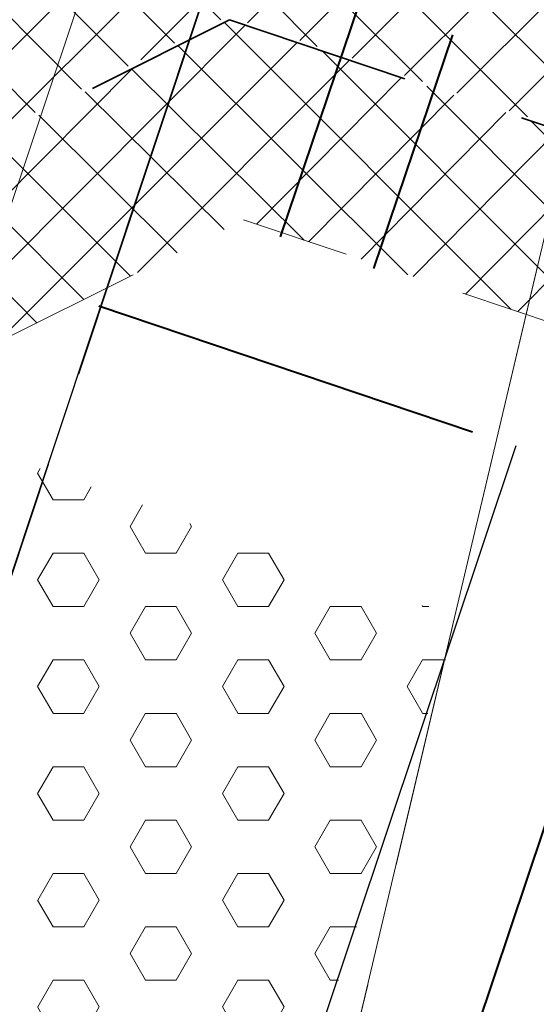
# Model space of a CAD drawing. Header units: metres. Extents: x 6599594 to 6600699, y 5687867 to 5691114.
# Tile 207 of 256: x 6599968.78 to 6599970.87, y 5688897.95 to 5688901.94. Entities that reach past the tile are written whole.
import ezdxf

# ---------------------------------------------------------------- set-up
doc = ezdxf.new("R2010")
doc.units = ezdxf.units.M
doc.header["$MEASUREMENT"] = 0
for name, pattern in [('1', [0]), ('3_EGBZ', [1.5, 1, -0.5]), ('BTO', [0]), ('BUG', [1.5, 1, -0.5]), ('GUK', [2, 1.5, -0.5]), ('GUZ', [1, 0.5, -0.5]), ('L_0_04', [1.5, 1, -0.5])]:
    doc.linetypes.add(name, pattern=pattern)
for name, color, linetype, lineweight in [('_dren', 30, '3_EGBZ', 40), ('_kolor chodnik', 50, '1', 5), ('_kolor jezdnia', 4, '1', 0), ('_kolor pobocze', 211, '1', 5), ('_kolor umocn', 7, '1', 5), ('_kolor zjazdy kostka', 7, '1', 5), ('_kolor zjazdy tłuczeń', 30, '1', 5), ('_kolor ścieżka @ 1', 10, '1', 0), ('_krawedz jezdni i pobocza', 7, 'BUG', 15), ('_obrzeze', 10, 'BUG', 35), ('_podział mój', 201, 'BTO', 40), ('_przepusty', 172, '3_EGBZ', 40), ('_row', 150, 'CONTINUOUS', 30), ('Dzialki', 130, '1', 30), ('Kontury', 252, 'GUK', 9), ('OT_Komunikacja', 7, 'CONTINUOUS', 0), ('OT_ZagospodarowanieTerenu', 7, 'CONTINUOUS', 0), ('Uzytki', 252, 'GUZ', 9)]:
    doc.layers.add(name, color=color, linetype=linetype, lineweight=lineweight)
pattern_1 = [(45, (0, 0), (-0.1414213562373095, 0.1414213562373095), []), (135, (0, 0), (-0.1414213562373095, -0.1414213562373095), [])]

# ---------------------------------------------------------------- blocks, each defined once
blk = doc.blocks.new('hhh')
at = {"layer": '_podział mój'}
blk.add_line((6600030.348422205, 5689076.243038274), (6599864.227411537, 5688579.984196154), dxfattribs=at)

msp = doc.modelspace()

# ---------------------------------------------------------------- hatches: boundary and pattern name
at = {"layer": '_kolor chodnik'}
h = msp.add_hatch(dxfattribs=at)
h.set_pattern_fill('ANSI37', color=256, scale=1.6)
h.set_pattern_definition(pattern_1)
h.paths.add_polyline_path([(6599849.938171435, 5688542.085872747), (6599852.232147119, 5688548.938742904), (6599853.573135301, 5688548.489851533), (6599853.827082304, 5688549.248475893), (6599851.793849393, 5688549.929093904), (6599849.895278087, 5688548.982823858), (6599847.823506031, 5688542.793750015)])
edge = h.paths.add_edge_path()
edge.add_line((6600018.106075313, 5689087.454911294), (6600022.42781917, 5689091.229234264))
edge.add_line((6600022.42781917, 5689091.229234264), (6600020.233254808, 5689093.742094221))
edge.add_line((6600020.233254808, 5689093.742094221), (6600017.159471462, 5689091.057656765))
edge.add_arc((6600023.275194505, 5689085.385140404), 8.34143334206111, 137.1531558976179, 148.8016577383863)
edge.add_line((6600016.140105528, 5689089.706021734), (6600018.106075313, 5689087.454911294))
h.paths.add_polyline_path([(6600038.501784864, 5689187.59229436), (6600037.906968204, 5689187.700586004), (6600037.638296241, 5689186.224843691), (6600038.240083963, 5689186.115282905)])
h.paths.add_polyline_path([(6600069.098302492, 5689360.276020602), (6600068.321239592, 5689360.413462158), (6600068.064048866, 5689358.936495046), (6600068.836639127, 5689358.799546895)])
h.paths.add_polyline_path([(6600082.393785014, 5689362.950258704), (6600082.941124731, 5689366.103121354), (6600081.481377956, 5689366.361351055), (6600080.923159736, 5689363.210828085)])
h.paths.add_polyline_path([(6600074.022236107, 5689388.065861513), (6600072.983907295, 5689388.249860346), (6600072.723374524, 5689386.772538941), (6600073.760538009, 5689386.588865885)])
h.paths.add_polyline_path([(6600105.602402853, 5689486.45426531), (6600106.738797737, 5689489.760539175), (6600105.28818975, 5689490.281952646), (6600104.132785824, 5689486.965912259)])
h.paths.add_polyline_path([(6600132.519778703, 5689678.737346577), (6600131.636986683, 5689678.922259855), (6600131.330470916, 5689677.453953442), (6600132.212256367, 5689677.269208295)])
h.paths.add_polyline_path([(6600156.649397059, 5689798.7449027), (6600156.48800471, 5689797.95886096), (6600157.450195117, 5689797.757316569), (6600157.615023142, 5689798.542205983)])
h.paths.add_polyline_path([(6600189.055358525, 5689948.643107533), (6600187.902868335, 5689948.884512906), (6600187.600024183, 5689947.417400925), (6600188.748131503, 5689947.176379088)])
edge = h.paths.add_edge_path()
edge.add_line((6600204.459383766, 5690032.969035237), (6600204.153258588, 5690031.227801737))
edge.add_arc((6600202.328347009, 5690027.299936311), 4.331100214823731, 41.853001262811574, 65.08011546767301, ccw=False)
edge.add_arc((6600032.903931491, 5690051.979071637), 174.020003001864, 352.8070218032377, 353.495463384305)
edge.add_arc((6600202.372679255, 5690027.343587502), 5.999999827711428, 55.12102442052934, 69.64815978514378)
edge = h.paths.add_edge_path()
edge.add_line((6600205.046027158, 5690040.265402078), (6600204.972740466, 5690038.483452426))
edge.add_arc((6600203.986269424, 5690044.401803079), 5.999999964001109, 279.4630688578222, 294.9140560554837)
edge.add_line((6600206.513819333, 5690038.960158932), (6600206.607027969, 5690041.030672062))
edge.add_arc((6600203.986269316, 5690044.401803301), 4.270000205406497, 284.3702444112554, 307.86193139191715, ccw=False)
edge = h.paths.add_edge_path()
edge.add_arc((6600203.547470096, 5690044.558759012), 6.446878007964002, 324.43500910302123, 356.20133685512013, ccw=False)
edge.add_arc((6600203.986269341, 5690044.401803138), 6.000000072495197, 323.2169970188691, 357.4193489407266)
h.paths.add_polyline_path([(6600208.910055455, 5690121.713696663), (6600208.146285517, 5690121.748120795), (6600207.125602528, 5690121.794124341), (6600209.971605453, 5690121.665851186)])
edge = h.paths.add_edge_path()
edge.add_line((6600238.769818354, 5690481.648294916), (6600240.338176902, 5690490.87374652))
edge.add_line((6600240.338176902, 5690490.87374652), (6600241.251295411, 5690510.829461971))
edge.add_line((6600241.251295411, 5690510.829461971), (6600239.524022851, 5690510.928942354))
edge.add_line((6600239.524022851, 5690510.928942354), (6600238.633343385, 5690491.167757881))
edge.add_line((6600238.633343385, 5690491.167757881), (6600234.579716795, 5690467.661262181))
edge.add_line((6600234.579716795, 5690467.661262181), (6600234.449796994, 5690464.966873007))
edge.add_arc((6600242.443669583, 5690464.607462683), 8.001948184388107, 177.4256737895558, 268.2543056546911)
edge.add_line((6600242.199903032, 5690456.609228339), (6600242.216657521, 5690457.359274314))
edge.add_line((6600242.216657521, 5690457.359274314), (6600242.305257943, 5690458.836738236))
edge.add_arc((6600242.444504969, 5690464.607952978), 5.772894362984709, 177.0298084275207, 268.6178439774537, ccw=False)
edge.add_line((6600236.679365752, 5690464.907083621), (6600236.951876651, 5690470.95443634))
edge.add_line((6600236.951876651, 5690470.95443634), (6600238.15078669, 5690478.210832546))
edge.add_line((6600238.15078669, 5690478.210832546), (6600238.769818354, 5690481.648294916))
h.paths.add_polyline_path([(6600238.769818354, 5690481.648294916), (6600238.15078669, 5690478.210832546), (6600239.670056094, 5690477.930590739), (6600240.266710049, 5690481.376366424)])
edge = h.paths.add_edge_path()
edge.add_line((6600223.366500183, 5690460.339976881), (6600223.278629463, 5690457.997544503))
edge.add_arc((6600220.967166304, 5690465.656339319), 7.999999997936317, 286.7940807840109, 300.2738222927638)
edge.add_line((6600225.000231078, 5690458.747331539), (6600225.240084, 5690461.623695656))
edge.add_arc((6600221.105749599, 5690465.648640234), 5.76999998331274, 293.06724424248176, 315.7681070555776, ccw=False)
edge = h.paths.add_edge_path()
edge.add_arc((6600220.025145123, 5690444.676291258), 5.770000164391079, 37.996647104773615, 59.94382588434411, ccw=False)
edge.add_line((6600224.572175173, 5690448.22839199), (6600224.817793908, 5690451.081798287))
edge.add_arc((6600220.025145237, 5690444.676291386), 7.999999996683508, 53.19588653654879, 68.15166733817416)
edge.add_line((6600223.00235276, 5690452.101669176), (6600222.91504296, 5690449.670427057))
edge = h.paths.add_edge_path()
edge.add_arc((6600221.105749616, 5690465.648640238), 7.999999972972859, 328.0222308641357, 357.0132597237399)
edge.add_line((6600229.094882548, 5690465.23180147), (6600229.218816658, 5690467.593604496))
edge.add_line((6600229.218816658, 5690467.593604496), (6600228.218919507, 5690467.645774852))
edge.add_line((6600228.218919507, 5690467.645774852), (6600227.891778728, 5690461.411918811))
h.paths.add_polyline_path([(6600200.980142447, 5690012.236744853), (6600202.317278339, 5690011.956662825), (6600202.522293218, 5690012.935421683), (6600201.182321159, 5690013.216097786)])
h.paths.add_polyline_path([(6600196.457878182, 5689983.98337835), (6600195.202332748, 5689984.246370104), (6600194.899091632, 5689982.777335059), (6600196.150355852, 5689982.515240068)])
edge = h.paths.add_edge_path()
edge.add_line((6600112.305909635, 5689517.991018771), (6600112.691041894, 5689519.807934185))
edge.add_line((6600112.691041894, 5689519.807934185), (6600113.245521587, 5689522.423769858))
edge.add_line((6600113.245521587, 5689522.423769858), (6600111.553124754, 5689522.782507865))
edge.add_line((6600111.553124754, 5689522.782507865), (6600107.405864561, 5689503.21722655))
edge.add_line((6600107.405864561, 5689503.21722655), (6600099.494506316, 5689480.361667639))
edge.add_line((6600099.494506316, 5689480.361667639), (6600099.182814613, 5689478.891218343))
edge.add_arc((6600107.008997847, 5689477.232359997), 8.000059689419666, 168.0325629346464, 257.7529108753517)
edge.add_line((6600105.311960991, 5689469.414366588), (6600105.784990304, 5689471.593619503))
edge.add_arc((6600107.008927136, 5689477.232314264), 5.769999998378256, 168.0321375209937, 257.7533362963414, ccw=False)
edge.add_line((6600101.364343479, 5689478.42879883), (6600101.647245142, 5689479.76342708))
edge.add_line((6600101.647245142, 5689479.76342708), (6600104.132785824, 5689486.965912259))
edge.add_line((6600104.132785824, 5689486.965912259), (6600105.28818975, 5689490.281952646))
edge.add_line((6600105.28818975, 5689490.281952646), (6600108.240043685, 5689498.809726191))
edge.add_line((6600108.240043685, 5689498.809726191), (6600112.305909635, 5689517.991018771))
h.paths.add_polyline_path([(6600136.009573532, 5689645.499114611), (6600138.333647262, 5689645.012304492), (6600138.661671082, 5689646.578318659), (6600134.869459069, 5689647.372651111)])
at = {"layer": '_kolor jezdnia'}
h = msp.add_hatch(dxfattribs=at)
h.set_pattern_fill('ANSI37', color=4, scale=3.5)
h.set_pattern_definition([(45, (0, 0), (-0.3093592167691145, 0.3093592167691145), []), (135, (0, 0), (-0.3093592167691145, -0.3093592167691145), [])])
edge = h.paths.add_edge_path()
edge.add_line((6599833.066047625, 5688539.933393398), (6599850.649511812, 5688527.983462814))
edge.add_arc((6599857.337592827, 5688536.653968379), 10.95025544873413, 169.5012687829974, 232.3548431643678, ccw=False)
edge.add_arc((6599858.085851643, 5688536.618142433), 11.69295282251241, 162.2507788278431, 169.9967502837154, ccw=False)
edge.add_line((6599846.949484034, 5688540.182754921), (6599847.823506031, 5688542.793750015))
edge.add_line((6599847.823506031, 5688542.793750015), (6599849.895278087, 5688548.982823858))
edge.add_line((6599849.895278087, 5688548.982823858), (6599852.434748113, 5688556.56906746))
edge.add_line((6599852.434748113, 5688556.56906746), (6599928.48625871, 5688783.760284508))
edge.add_line((6599928.48625871, 5688783.760284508), (6599931.025728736, 5688791.34652811))
edge.add_line((6599931.025728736, 5688791.34652811), (6599996.657773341, 5688987.411326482))
edge.add_line((6599996.657773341, 5688987.411326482), (6599999.197243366, 5688994.997570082))
edge.add_line((6599999.197243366, 5688994.997570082), (6600021.930100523, 5689062.908193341))
edge.add_line((6600021.930100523, 5689062.908193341), (6600017.620224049, 5689067.371531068))
edge.add_line((6600017.620224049, 5689067.371531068), (6600016.714558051, 5689064.654078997))
edge.add_line((6600016.714558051, 5689064.654078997), (6600012.423620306, 5689051.835617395))
edge.add_line((6600012.423620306, 5689051.835617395), (6600009.884150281, 5689044.249373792))
edge.add_line((6600009.884150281, 5689044.249373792), (6599977.53516164, 5688947.612159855))
edge.add_line((6599977.53516164, 5688947.612159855), (6599974.995691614, 5688940.025916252))
edge.add_line((6599974.995691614, 5688940.025916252), (6599942.096912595, 5688841.746295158))
edge.add_line((6599942.096912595, 5688841.746295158), (6599939.557442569, 5688834.160051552))
edge.add_line((6599939.557442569, 5688834.160051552), (6599882.679288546, 5688664.246042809))
edge.add_line((6599882.679288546, 5688664.246042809), (6599880.139818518, 5688656.659799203))
edge.add_line((6599880.139818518, 5688656.659799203), (6599852.46454386, 5688573.984527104))
edge.add_line((6599852.46454386, 5688573.984527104), (6599842.470137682, 5688544.127903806))
edge.add_arc((6599835.706422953, 5688546.652910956), 7.219660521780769, 248.5480913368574, 339.52856074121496, ccw=False)
h.paths.add_polyline_path([(6600044.653202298, 5689172.271628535), (6600046.276244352, 5689181.431901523), (6600047.759199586, 5689189.801539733), (6600051.0603021, 5689208.432603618), (6600052.368792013, 5689215.817578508), (6600054.808584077, 5689229.587499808), (6600056.11707399, 5689236.972474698), (6600057.346666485, 5689243.912161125), (6600058.655146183, 5689251.297078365), (6600058.831439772, 5689252.292060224), (6600060.098987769, 5689259.445963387), (6600060.139929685, 5689259.677035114), (6600061.407468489, 5689266.830886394), (6600072.329030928, 5689328.470998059), (6600073.637511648, 5689335.855921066), (6600077.337304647, 5689356.73715072), (6600078.820259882, 5689365.106788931), (6600081.142794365, 5689378.214921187), (6600082.538516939, 5689386.092227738), (6600095.187867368, 5689457.483787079), (6600091.082877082, 5689465.8405575), (6600089.043088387, 5689454.328211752), (6600087.870641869, 5689447.711051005), (6600087.560133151, 5689445.958573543), (6600086.562151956, 5689440.326076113), (6600082.433200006, 5689417.022719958), (6600080.95024477, 5689408.65308175), (6600077.202698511, 5689387.502337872), (6600075.719743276, 5689379.132699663), (6600073.469199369, 5689366.430874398), (6600071.986244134, 5689358.061236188), (6600069.98686466, 5689346.776955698), (6600068.591142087, 5689338.899649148), (6600065.559290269, 5689321.78820693), (6600064.163567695, 5689313.910900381), (6600059.719426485, 5689288.828650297), (6600058.323703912, 5689280.951343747), (6600057.563846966, 5689276.662793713), (6600056.168124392, 5689268.785487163), (6600054.804920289, 5689261.091711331), (6600053.409197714, 5689253.21440478), (6600053.264817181, 5689252.399536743), (6600051.869094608, 5689244.522230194), (6600051.183555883, 5689240.653124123), (6600049.787833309, 5689232.775817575), (6600046.593849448, 5689214.749319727), (6600045.198126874, 5689206.872013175), (6600044.41754409, 5689202.466488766), (6600042.934588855, 5689194.096850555), (6600036.429952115, 5689157.38538759), (6600034.946996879, 5689149.01574938), (6600030.579776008, 5689124.367629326), (6600027.529365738, 5689107.151445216), (6600024.895072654, 5689094.014582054), (6600030.583685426, 5689094.264316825), (6600032.945013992, 5689106.191885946), (6600043.170247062, 5689163.901990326)])
edge = h.paths.add_edge_path()
edge.add_line((6600111.106812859, 5689535.144351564), (6600111.256844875, 5689535.85214863))
edge.add_line((6600111.256844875, 5689535.85214863), (6600112.915748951, 5689543.678261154))
edge.add_line((6600112.915748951, 5689543.678261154), (6600117.304772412, 5689564.384094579))
edge.add_line((6600117.304772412, 5689564.384094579), (6600119.067357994, 5689572.699339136))
edge.add_line((6600119.067357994, 5689572.699339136), (6600120.087667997, 5689577.512794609))
edge.add_line((6600120.087667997, 5689577.512794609), (6600121.642890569, 5689584.849775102))
edge.add_line((6600121.642890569, 5689584.849775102), (6600128.436769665, 5689616.900852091))
edge.add_line((6600128.436769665, 5689616.900852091), (6600129.991992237, 5689624.237832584))
edge.add_line((6600129.991992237, 5689624.237832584), (6600132.660554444, 5689636.827148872))
edge.add_line((6600132.660554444, 5689636.827148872), (6600133.208838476, 5689639.444704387))
edge.add_line((6600133.208838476, 5689639.444704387), (6600134.848957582, 5689647.274775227))
edge.add_line((6600134.848957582, 5689647.274775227), (6600138.97649476, 5689666.979995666))
edge.add_line((6600138.97649476, 5689666.979995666), (6600140.51410642, 5689674.320687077))
edge.add_line((6600140.51410642, 5689674.320687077), (6600145.209128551, 5689696.735129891))
edge.add_line((6600145.209128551, 5689696.735129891), (6600146.746740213, 5689704.075821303))
edge.add_line((6600146.746740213, 5689704.075821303), (6600151.462308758, 5689726.588354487))
edge.add_line((6600151.462308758, 5689726.588354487), (6600152.999920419, 5689733.929045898))
edge.add_line((6600152.999920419, 5689733.929045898), (6600155.244070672, 5689744.642813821))
edge.add_line((6600155.244070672, 5689744.642813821), (6600156.781682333, 5689751.983505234))
edge.add_line((6600156.781682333, 5689751.983505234), (6600161.635515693, 5689775.156126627))
edge.add_line((6600161.635515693, 5689775.156126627), (6600163.378142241, 5689783.475576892))
edge.add_line((6600163.378142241, 5689783.475576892), (6600163.850769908, 5689785.731942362))
edge.add_line((6600163.850769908, 5689785.731942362), (6600167.028500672, 5689800.902704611))
edge.add_line((6600167.028500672, 5689800.902704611), (6600179.49088801, 5689860.399222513))
edge.add_line((6600179.49088801, 5689860.399222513), (6600181.233514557, 5689868.718672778))
edge.add_line((6600181.233514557, 5689868.718672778), (6600181.84713393, 5689871.648144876))
edge.add_line((6600181.84713393, 5689871.648144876), (6600183.384745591, 5689878.988836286))
edge.add_line((6600183.384745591, 5689878.988836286), (6600184.935818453, 5689886.393792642))
edge.add_line((6600184.935818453, 5689886.393792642), (6600186.575937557, 5689894.223863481))
edge.add_line((6600186.575937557, 5689894.223863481), (6600194.05133812, 5689929.912074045))
edge.add_line((6600194.05133812, 5689929.912074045), (6600195.691457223, 5689937.742144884))
edge.add_line((6600195.691457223, 5689937.742144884), (6600202.915799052, 5689972.231779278))
edge.add_line((6600202.915799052, 5689972.231779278), (6600204.555918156, 5689980.061850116))
edge.add_line((6600204.555918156, 5689980.061850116), (6600206.062781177, 5689987.255744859))
edge.add_line((6600206.062781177, 5689987.255744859), (6600207.702900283, 5689995.085815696))
edge.add_line((6600207.702900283, 5689995.085815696), (6600210.232559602, 5690007.162628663))
edge.add_line((6600210.232559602, 5690007.162628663), (6600211.694938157, 5690014.144150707))
edge.add_arc((6600028.177652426, 5690052.584442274), 187.5000004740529, 348.1696294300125, 357.4195276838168)
edge.add_line((6600215.487522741, 5690044.142720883), (6600208.310270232, 5690026.480446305))
edge.add_arc((6600032.903933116, 5690051.97907145), 177.2500013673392, 348.1696294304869, 351.7289130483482, ccw=False)
edge.add_line((6600206.38894146, 5690015.640182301), (6600205.966941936, 5690013.625519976))
edge.add_line((6600205.966941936, 5690013.625519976), (6600204.326822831, 5690005.795449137))
edge.add_line((6600204.326822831, 5690005.795449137), (6600197.076961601, 5689971.183982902))
edge.add_line((6600197.076961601, 5689971.183982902), (6600195.334335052, 5689962.864532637))
edge.add_line((6600195.334335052, 5689962.864532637), (6600193.44722506, 5689953.855305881))
edge.add_line((6600193.44722506, 5689953.855305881), (6600191.909227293, 5689946.512771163))
edge.add_line((6600191.909227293, 5689946.512771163), (6600185.496844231, 5689915.899498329))
edge.add_line((6600185.496844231, 5689915.899498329), (6600183.856521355, 5689908.068454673))
edge.add_line((6600183.856521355, 5689908.068454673), (6600182.066605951, 5689899.523243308))
edge.add_line((6600182.066605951, 5689899.523243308), (6600180.32407057, 5689891.204228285))
edge.add_line((6600180.32407057, 5689891.204228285), (6600174.320344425, 5689862.541919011))
edge.add_line((6600174.320344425, 5689862.541919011), (6600172.577809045, 5689854.222903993))
edge.add_line((6600172.577809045, 5689854.222903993), (6600163.663810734, 5689811.666703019))
edge.add_line((6600163.663810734, 5689811.666703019), (6600162.023782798, 5689803.837067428))
edge.add_line((6600162.023782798, 5689803.837067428), (6600160.924220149, 5689798.587659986))
edge.add_line((6600160.924220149, 5689798.587659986), (6600159.279208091, 5689790.734229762))
edge.add_line((6600159.279208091, 5689790.734229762), (6600157.107250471, 5689780.365115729))
edge.add_line((6600157.107250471, 5689780.365115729), (6600155.462238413, 5689772.511685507))
edge.add_line((6600155.462238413, 5689772.511685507), (6600153.380318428, 5689762.572418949))
edge.add_line((6600153.380318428, 5689762.572418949), (6600151.735124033, 5689754.718118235))
edge.add_line((6600151.735124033, 5689754.718118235), (6600148.586504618, 5689739.686336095))
edge.add_line((6600148.586504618, 5689739.686336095), (6600146.885007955, 5689731.563243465))
edge.add_line((6600146.885007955, 5689731.563243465), (6600141.75088822, 5689707.052510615))
edge.add_line((6600141.75088822, 5689707.052510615), (6600140.110896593, 5689699.223048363))
edge.add_line((6600140.110896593, 5689699.223048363), (6600133.483561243, 5689667.583574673))
edge.add_line((6600133.483561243, 5689667.583574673), (6600131.860394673, 5689659.834436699))
edge.add_line((6600131.860394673, 5689659.834436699), (6600131.740984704, 5689659.26436315))
edge.add_line((6600131.740984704, 5689659.26436315), (6600130.117814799, 5689651.515209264))
edge.add_line((6600130.117814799, 5689651.515209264), (6600127.27873359, 5689637.961189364))
edge.add_line((6600127.27873359, 5689637.961189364), (6600126.924568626, 5689636.290366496))
edge.add_line((6600126.924568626, 5689636.290366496), (6600125.166244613, 5689627.995226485))
edge.add_line((6600125.166244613, 5689627.995226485), (6600118.009503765, 5689594.232298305))
edge.add_line((6600118.009503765, 5689594.232298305), (6600116.25117975, 5689585.937158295))
edge.add_line((6600116.25117975, 5689585.937158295), (6600113.665314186, 5689573.737975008))
edge.add_line((6600113.665314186, 5689573.737975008), (6600111.898534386, 5689565.402943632))
edge.add_line((6600111.898534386, 5689565.402943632), (6600104.889982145, 5689532.339115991))
edge.add_line((6600104.889982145, 5689532.339115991), (6600103.22663594, 5689524.492047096))
edge.add_line((6600103.22663594, 5689524.492047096), (6600096.623876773, 5689493.342605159))
edge.add_line((6600096.623876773, 5689493.342605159), (6600094.968986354, 5689485.535427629))
edge.add_line((6600094.968986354, 5689485.535427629), (6600094.300101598, 5689482.379870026))
edge.add_line((6600094.300101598, 5689482.379870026), (6600099.182814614, 5689478.891218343))
edge.add_line((6600099.182814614, 5689478.891218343), (6600099.494506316, 5689480.361667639))
edge.add_line((6600099.494506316, 5689480.361667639), (6600111.106812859, 5689535.144351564))
edge = h.paths.add_edge_path()
edge.add_arc((6600239.213891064, 5690851.400367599), 10.00000000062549, -2.8342403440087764, 76.13703556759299, ccw=False)
edge.add_line((6600249.201658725, 5690850.905901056), (6600249.082723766, 5690848.503524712))
edge.add_line((6600249.082723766, 5690848.503524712), (6600247.016487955, 5690806.767468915))
edge.add_line((6600247.016487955, 5690806.767468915), (6600246.092398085, 5690789.152178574))
edge.add_line((6600246.092398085, 5690789.152178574), (6600233.768116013, 5690572.015170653))
edge.add_line((6600233.768116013, 5690572.015170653), (6600228.959056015, 5690465.296202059))
edge.add_line((6600228.959056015, 5690465.296202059), (6600234.588724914, 5690465.017134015))
edge.add_line((6600234.588724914, 5690465.017134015), (6600239.262540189, 5690571.767576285))
edge.add_line((6600239.262540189, 5690571.767576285), (6600252.50503885, 5690806.400146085))
edge.add_line((6600252.50503885, 5690806.400146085), (6600254.569211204, 5690848.094521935))
edge.add_arc((6600262.559425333, 5690847.6989487), 7.999999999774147, 76.13703557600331, 177.1657596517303, ccw=False)
edge.add_line((6600264.476229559, 5690855.465921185), (6600241.609896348, 5690861.109083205))
edge = h.paths.add_edge_path()
edge.add_line((6600250.031475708, 5690451.625307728), (6600250.231741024, 5690455.772579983))
edge.add_line((6600250.231741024, 5690455.772579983), (6600246.257763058, 5690456.417303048))
edge.add_line((6600246.257763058, 5690456.417303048), (6600242.171761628, 5690456.61060902))
edge.add_arc((6600242.563100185, 5690464.586983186), 7.985968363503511, 176.9123644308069, 267.1911945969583, ccw=False)
edge.add_line((6600234.588724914, 5690465.017134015), (6600228.959056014, 5690465.296202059))
edge.add_arc((6600220.965133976, 5690465.657286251), 8.002072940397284, 267.8289300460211, 357.413716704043, ccw=False)
edge.add_line((6600220.661989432, 5690457.660957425), (6600212.406915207, 5690458.119572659))
edge.add_line((6600212.406915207, 5690458.119572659), (6600208.431872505, 5690457.817501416))
edge.add_line((6600208.431872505, 5690457.817501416), (6600208.233912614, 5690454.548331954))
edge.add_line((6600208.233912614, 5690454.548331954), (6600212.129565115, 5690453.127270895))
edge.add_line((6600212.129565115, 5690453.127270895), (6600218.640548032, 5690452.76554962))
edge.add_line((6600218.640548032, 5690452.76554962), (6600216.486747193, 5690452.885205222))
edge.add_line((6600216.486747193, 5690452.885205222), (6600220.468905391, 5690452.663974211))
edge.add_arc((6600220.025145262, 5690444.676291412), 7.99999997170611, -0.3386579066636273, 86.8201700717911, ccw=False)
edge.add_line((6600228.025005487, 5690444.629006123), (6600227.803602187, 5690439.649256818))
edge.add_line((6600227.803602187, 5690439.649256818), (6600226.885525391, 5690435.936828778))
edge.add_line((6600226.885525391, 5690435.936828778), (6600225.534849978, 5690405.967249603))
edge.add_line((6600225.534849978, 5690405.967249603), (6600226.115199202, 5690402.187514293))
edge.add_line((6600226.115199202, 5690402.187514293), (6600213.445139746, 5690121.008786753))
edge.add_line((6600213.445139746, 5690121.008786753), (6600213.352800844, 5690118.960058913))
edge.add_line((6600213.352800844, 5690118.960058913), (6600209.980184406, 5690044.131649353))
edge.add_arc((6600203.98626942, 5690044.401803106), 5.999999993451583, 257.4162346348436, 357.41934921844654, ccw=False)
edge.add_line((6600202.679069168, 5690038.545931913), (6600201.589735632, 5690033.666039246))
edge.add_line((6600201.589735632, 5690033.666039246), (6600203.67987942, 5690033.199458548))
edge.add_arc((6600202.372679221, 5690027.343587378), 5.999999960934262, -8.27108729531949, 77.41623506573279, ccw=False)
edge.add_line((6600208.310270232, 5690026.480446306), (6600215.487522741, 5690044.142720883))
edge.add_line((6600215.487522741, 5690044.142720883), (6600216.199687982, 5690059.9446614))
edge.add_line((6600216.199687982, 5690059.9446614), (6600216.537356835, 5690067.437056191))
edge.add_line((6600216.537356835, 5690067.437056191), (6600223.893528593, 5690230.66011469))
edge.add_line((6600223.893528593, 5690230.66011469), (6600224.231197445, 5690238.152509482))
edge.add_line((6600224.231197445, 5690238.152509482), (6600233.507835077, 5690443.987992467))
edge.add_arc((6600241.499722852, 5690443.627812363), 7.999999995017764, 87.29208981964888, 177.4195277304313, ccw=False)
edge.add_line((6600241.877677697, 5690451.618879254), (6600246.021541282, 5690451.422886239))
edge.add_line((6600246.021541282, 5690451.422886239), (6600246.427694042, 5690451.44338883))
edge.add_line((6600246.427694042, 5690451.44338883), (6600246.79397003, 5690451.461878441))
edge.add_line((6600246.79397003, 5690451.461878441), (6600250.031475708, 5690451.625307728))
edge = h.paths.add_edge_path()
edge.add_line((6600007.33756506, 5689086.20374581), (6600006.980466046, 5689080.740822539))
edge.add_line((6600006.980466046, 5689080.740822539), (6600007.229745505, 5689080.720859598))
edge.add_line((6600007.229745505, 5689080.720859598), (6600008.093335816, 5689080.601653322))
edge.add_line((6600008.093335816, 5689080.601653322), (6600008.702681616, 5689080.53831051))
edge.add_arc((6600008.140193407, 5689070.554142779), 9.999999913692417, -18.557800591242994, 86.77547804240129, ccw=False)
edge.add_line((6600017.620224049, 5689067.371531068), (6600021.930100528, 5689062.908193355))
edge.add_arc((6599734.83819726, 5689159.011261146), 302.7499967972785, 341.4922000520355, 343.8640860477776)
edge.add_arc((6600034.895369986, 5689072.315877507), 9.581213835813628, 98.63328270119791, 164.5273290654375, ccw=False)
edge.add_line((6600033.457137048, 5689081.788529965), (6600033.832640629, 5689081.798737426))
edge.add_line((6600033.832640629, 5689081.798737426), (6600034.422462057, 5689082.05700874))
edge.add_line((6600034.422462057, 5689082.05700874), (6600036.833623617, 5689082.139040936))
edge.add_line((6600036.833623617, 5689082.139040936), (6600036.730225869, 5689087.148851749))
edge.add_line((6600036.730225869, 5689087.148851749), (6600036.579860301, 5689087.134303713))
edge.add_arc((6600036.479565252, 5689093.136286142), 6.002820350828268, 169.1687651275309, 270.9573417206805, ccw=False)
edge.add_line((6600030.583685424, 5689094.264316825), (6600024.895072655, 5689094.014582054))
edge.add_arc((6600015.200558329, 5689096.162123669), 9.929528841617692, 271.0943432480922, 347.5094668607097, ccw=False)
edge.add_arc((6600014.909438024, 5689089.646776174), 3.446070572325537, 264.4236009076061, 278.0194998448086, ccw=False)
edge.add_line((6600014.574573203, 5689086.217014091), (6600014.299554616, 5689086.232508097))
edge.add_line((6600014.299554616, 5689086.232508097), (6600010.474232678, 5689086.448019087))
edge.add_line((6600010.474232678, 5689086.448019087), (6600007.33756506, 5689086.20374581))
edge = h.paths.add_edge_path()
edge.add_line((6600105.490725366, 5689463.953528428), (6600106.927559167, 5689464.047234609))
edge.add_line((6600106.927559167, 5689464.047234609), (6600107.835, 5689468.66))
edge.add_line((6600107.835, 5689468.66), (6600105.311960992, 5689469.414366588))
edge.add_arc((6600107.008997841, 5689477.232359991), 8.000059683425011, 168.0325628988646, 257.75291091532, ccw=False)
edge.add_line((6600099.182814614, 5689478.891218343), (6600094.300101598, 5689482.379870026))
edge.add_arc((6600586.245114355, 5689378.104238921), 502.8750369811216, 168.032376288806, 169.9522165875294)
edge.add_line((6600091.082877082, 5689465.8405575), (6600095.187867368, 5689457.483787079))
edge.add_arc((6600103.065173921, 5689456.088064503), 8.000000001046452, 77.7533362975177, 169.9524553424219, ccw=False)
edge.add_line((6600104.762140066, 5689463.906012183), (6600105.490725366, 5689463.953528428))
at = {"layer": '_kolor pobocze'}
h = msp.add_hatch(dxfattribs=at)
h.set_pattern_fill('ANSI37', color=256, scale=1.6)
h.set_pattern_definition(pattern_1)
edge = h.paths.add_edge_path()
edge.add_line((6600035.926965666, 5689101.569442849), (6600036.046865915, 5689102.311543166))
edge.add_arc((6600058.171848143, 5689233.778275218), 133.3154772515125, 259.4578941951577, 260.4470163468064, ccw=False)
edge.add_line((6600033.780707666, 5689102.713067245), (6600032.142559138, 5689101.847662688))
edge.add_arc((6599734.838175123, 5689159.011266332), 302.7500195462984, 347.6801154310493, 349.11639019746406, ccw=False)
edge.add_arc((6600036.478170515, 5689093.133441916), 6.000000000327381, 167.68011541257, 271.5571101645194)
edge.add_line((6600036.64121064, 5689087.1356575), (6600036.730491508, 5689087.137804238))
edge.add_line((6600036.730491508, 5689087.137804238), (6600036.712463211, 5689087.887583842))
edge.add_line((6600036.712463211, 5689087.887583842), (6600036.559840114, 5689087.884077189))
edge.add_arc((6600036.482532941, 5689093.14290691), 5.259397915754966, 170.6455005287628, 270.8422131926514, ccw=False)
edge.add_arc((6600545.796425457, 5688991.216220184), 524.6691769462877, 167.9170060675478, 168.7028219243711, ccw=False)
edge.add_line((6600032.751078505, 5689101.044345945), (6600034.011432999, 5689101.917298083))
edge.add_line((6600034.011432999, 5689101.917298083), (6600035.926965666, 5689101.569442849))
edge = h.paths.add_edge_path()
edge.add_line((6600002.828843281, 5688994.032881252), (6600003.066918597, 5688994.74409159))
edge.add_line((6600003.066918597, 5688994.74409159), (6600001.227880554, 5688995.359703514))
edge.add_line((6600001.227880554, 5688995.359703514), (6600000.55876659, 5688996.702196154))
edge.add_line((6600000.55876659, 5688996.702196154), (6600022.641310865, 5689062.67011804))
edge.add_arc((6599734.838193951, 5689159.011262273), 303.5000002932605, 341.4922000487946, 343.8640860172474)
edge.add_arc((6600035.267451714, 5689072.092773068), 9.250000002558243, 91.55711016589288, 163.8640860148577, ccw=False)
edge.add_line((6600035.016098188, 5689081.339357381), (6600036.868703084, 5689081.389717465))
edge.add_line((6600036.868703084, 5689081.389717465), (6600036.850674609, 5689082.139504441))
edge.add_line((6600036.850674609, 5689082.139504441), (6600034.99571817, 5689082.089080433))
edge.add_arc((6600035.267451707, 5689072.092773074), 9.999999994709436, 91.55711014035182, 163.8640860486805)
edge.add_arc((6599734.838192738, 5689159.011262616), 302.7500015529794, 341.4922000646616, 343.8640860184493, ccw=False)
edge.add_line((6600021.930100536, 5689062.908193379), (6599999.748942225, 5688996.645678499))
edge.add_line((6599999.748942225, 5688996.645678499), (6600000.695212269, 5688994.747107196))
edge.add_line((6600000.695212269, 5688994.747107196), (6600002.828843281, 5688994.032881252))
h.paths.add_polyline_path([(6599971.7492186, 5688907.297112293), (6599971.084233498, 5688908.631320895), (6599997.822068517, 5688988.526766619), (6599999.164561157, 5688989.195880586), (6600001.003599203, 5688988.580268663), (6600001.241674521, 5688989.291479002), (6599999.108043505, 5688990.005704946), (6599997.209472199, 5688989.059434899), (6599970.270280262, 5688908.583087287), (6599971.216550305, 5688906.684515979), (6599973.350181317, 5688905.970290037), (6599973.588256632, 5688906.681500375)])
h.paths.add_polyline_path([(6599932.504667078, 5688790.060553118), (6599931.835553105, 5688791.403045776), (6599968.343406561, 5688900.4641754), (6599969.685899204, 5688901.133289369), (6599971.524937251, 5688900.517677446), (6599971.763012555, 5688901.228887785), (6599969.629381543, 5688901.94311373), (6599967.730810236, 5688900.996843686), (6599931.025728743, 5688791.34652811), (6599931.971998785, 5688789.447956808), (6599934.105629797, 5688788.73373086), (6599934.343705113, 5688789.4449412)])
at = {"layer": '_kolor umocn', "ltscale": 0.5}
h = msp.add_hatch(dxfattribs=at)
h.set_pattern_fill('HEX', color=256)
h.set_pattern_definition([(0, (-266.9621360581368, -1807.707181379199), (0, 0.2165063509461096), [0.125, -0.25]), (120, (-266.9621360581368, -1807.707181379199), (-0.1875, -0.1082531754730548), [0.1249999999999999, -0.2499999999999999]), (60, (-266.8371360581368, -1807.707181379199), (-0.1875, 0.1082531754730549), [0.125, -0.25])])
h.paths.add_polyline_path([(6599970.563753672, 5688899.517858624), (6599968.301675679, 5688900.320910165), (6599967.479525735, 5688897.864874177), (6599969.746333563, 5688897.075952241)])
at = {"layer": '_kolor zjazdy kostka'}
h = msp.add_hatch(dxfattribs=at)
h.set_pattern_fill('ANSI37', color=256, scale=1.6)
h.set_pattern_definition(pattern_1)
h.paths.add_polyline_path([(6600244.137440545, 5690813.934732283), (6600242.369522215, 5690814.022127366), (6600242.097568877, 5690808.528921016), (6600243.865482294, 5690808.441426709)])
h.paths.add_polyline_path([(6600247.012128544, 5690806.679412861), (6600247.442736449, 5690815.377295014), (6600247.393289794, 5690814.378518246), (6600247.113277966, 5690808.722537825)])
h.paths.add_polyline_path([(6600242.297085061, 5690788.088808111), (6600240.958726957, 5690788.155683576), (6600240.648818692, 5690782.664569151), (6600241.987258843, 5690782.599147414)])
h.paths.add_polyline_path([(6600245.558275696, 5690780.919298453), (6600246.037231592, 5690789.405686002), (6600244.985820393, 5690788.453468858), (6600244.612601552, 5690781.981345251)])
h.paths.add_polyline_path([(6600241.348405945, 5690723.711515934), (6600242.272017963, 5690722.691689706), (6600242.749709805, 5690731.155680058), (6600241.698138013, 5690730.203317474), (6600241.472690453, 5690726.27550499)])
h.paths.add_polyline_path([(6600225.772794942, 5690394.589141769), (6600224.731429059, 5690393.637598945), (6600224.461246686, 5690387.644646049), (6600225.412923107, 5690386.603142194)])
h.paths.add_polyline_path([(6600223.012390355, 5690333.280720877), (6600223.372595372, 5690341.272607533), (6600222.32835346, 5690340.318436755), (6600222.058239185, 5690334.324941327)])
h.paths.add_polyline_path([(6600215.496388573, 5690166.390602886), (6600215.856593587, 5690174.382489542), (6600214.812834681, 5690173.428760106), (6600214.542018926, 5690167.435062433)])
h.paths.add_polyline_path([(6600212.446537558, 5690121.053392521), (6600213.399499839, 5690120.010473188), (6600213.788744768, 5690128.503024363), (6600212.745135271, 5690127.54943145)])
h.paths.add_polyline_path([(6600209.977420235, 5690121.665589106), (6600210.225142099, 5690127.162117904), (6600207.346107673, 5690127.291879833), (6600207.119593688, 5690121.794395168)])
h.paths.add_polyline_path([(6600207.950178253, 5690070.725854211), (6600204.880846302, 5690070.828947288), (6600204.643784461, 5690065.333808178), (6600207.702521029, 5690065.204598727)])
h.paths.add_polyline_path([(6600200.981479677, 5690012.236464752), (6600199.969248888, 5690007.339980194), (6600201.282587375, 5690007.064882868), (6600202.31726072, 5690011.956666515)])
h.paths.add_polyline_path([(6600193.613960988, 5689970.406358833), (6600192.398010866, 5689970.660657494), (6600191.286205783, 5689965.274578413), (6600192.486379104, 5689965.023185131)])
h.paths.add_polyline_path([(6600189.061271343, 5689948.671423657), (6600189.98413328, 5689953.050774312), (6600188.818902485, 5689953.32186217), (6600187.908781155, 5689948.91282903)])
h.paths.add_polyline_path([(6600180.976201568, 5689915.317449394), (6600179.952861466, 5689910.421322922), (6600181.008474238, 5689910.200199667), (6600182.033843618, 5689915.09540201)])
h.paths.add_polyline_path([(6600176.508279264, 5689893.538690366), (6600177.476023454, 5689893.335973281), (6600178.603605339, 5689898.719146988), (6600177.636002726, 5689898.922290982)])
h.paths.add_polyline_path([(6600179.28182965, 5689859.401159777), (6600180.522246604, 5689860.211927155), (6600181.057490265, 5689860.561775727), (6600183.598022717, 5689860.029600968), (6600184.726606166, 5689865.412570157), (6600182.186324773, 5689865.943033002), (6600181.604764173, 5689866.832779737), (6600181.024456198, 5689867.720610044)])
h.paths.add_polyline_path([(6600160.200810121, 5689810.862606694), (6600159.232772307, 5689811.065842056), (6600158.207991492, 5689806.171529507), (6600159.175735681, 5689805.968812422)])
h.paths.add_polyline_path([(6600156.49391753, 5689797.987177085), (6600155.463416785, 5689793.068691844), (6600156.431160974, 5689792.865974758), (6600157.461419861, 5689797.784520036)])
edge = h.paths.add_edge_path()
edge.add_arc((6600173.111981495, 5689800.679690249), 5.999999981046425, 204.673115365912, 239.5411154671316, ccw=False)
edge.add_arc((6600173.162096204, 5689800.685330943), 6.047914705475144, 168.3203586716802, 204.5234866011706, ccw=False)
edge.add_line((6600167.239404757, 5689801.9096668), (6600163.651667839, 5689784.781499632))
edge.add_arc((6600169.524220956, 5689783.551410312), 5.999999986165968, 139.2146049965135, 168.1696294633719, ccw=False)
edge.add_arc((6600169.524220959, 5689783.551410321), 5.999999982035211, 96.80962310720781, 139.2146050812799, ccw=False)
edge.add_line((6600168.812796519, 5689789.509083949), (6600170.070461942, 5689795.507731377))
h.paths.add_polyline_path([(6600163.526364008, 5689776.866746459), (6600166.051243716, 5689776.337874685), (6600167.179826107, 5689781.720838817), (6600164.653945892, 5689782.249920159), (6600163.941148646, 5689783.340449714), (6600163.493329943, 5689784.025580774), (6600161.750703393, 5689775.706130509), (6600162.438017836, 5689776.155376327)])
h.paths.add_polyline_path([(6600152.614191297, 5689774.643430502), (6600153.639138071, 5689779.536616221), (6600152.646757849, 5689779.744928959), (6600151.646447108, 5689774.846147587)])
h.paths.add_polyline_path([(6600150.121074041, 5689767.466820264), (6600148.177624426, 5689758.16795459), (6600149.115997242, 5689757.971390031), (6600151.066362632, 5689767.268392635)])
h.paths.add_polyline_path([(6600142.970741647, 5689739.332500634), (6600141.888449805, 5689734.142420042), (6600144.036614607, 5689733.695518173), (6600145.123068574, 5689738.882330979)])
h.paths.add_polyline_path([(6600136.256357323, 5689701.052153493), (6600137.154085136, 5689700.864096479), (6600138.287960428, 5689706.274871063), (6600137.386492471, 5689706.464182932)])
h.paths.add_polyline_path([(6600130.081494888, 5689667.099389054), (6600129.212847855, 5689667.281639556), (6600128.083282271, 5689661.898895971), (6600128.953953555, 5689661.716447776)])
h.paths.add_polyline_path([(6600128.397394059, 5689659.030340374), (6600127.554144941, 5689659.207226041), (6600126.49340855, 5689653.810049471), (6600127.269860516, 5689653.647397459)])
h.paths.add_polyline_path([(6600134.990411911, 5689640.633636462), (6600137.30714639, 5689640.148363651), (6600138.339560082, 5689645.040620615), (6600136.015486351, 5689645.500958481), (6600135.435178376, 5689646.388788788), (6600134.8548704, 5689647.276619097), (6600133.214751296, 5689639.446548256), (6600134.102581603, 5689640.026856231)])
h.paths.add_polyline_path([(6600122.164164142, 5689634.294831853), (6600121.024067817, 5689628.914244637), (6600122.015114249, 5689628.705875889), (6600123.155614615, 5689634.086346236)])
h.paths.add_polyline_path([(6600114.54207576, 5689593.450769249), (6600113.493359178, 5689593.398339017), (6600112.364315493, 5689588.045694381), (6600113.29076438, 5689587.54753241)])
h.paths.add_polyline_path([(6600110.194543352, 5689572.941097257), (6600109.20781945, 5689573.148880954), (6600108.067717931, 5689567.768269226), (6600109.05014319, 5689567.535215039)])
h.paths.add_polyline_path([(6600119.083213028, 5689565.540446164), (6600119.089125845, 5689565.542290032), (6600121.462438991, 5689565.065690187), (6600122.598093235, 5689570.447168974), (6600120.229622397, 5689570.949214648), (6600119.651446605, 5689571.8119627), (6600119.073270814, 5689572.727655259), (6600117.310757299, 5689564.412754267)])
h.paths.add_polyline_path([(6600101.698666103, 5689532.937884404), (6600100.730666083, 5689533.141679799), (6600099.694214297, 5689528.250234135), (6600100.669121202, 5689528.045267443)])
h.paths.add_polyline_path([(6600094.064021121, 5689496.827028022), (6600093.080194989, 5689497.033910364), (6600092.036590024, 5689492.143967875), (6600093.038865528, 5689491.933250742)])
h.paths.add_polyline_path([(6600083.709836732, 5689453.74980843), (6600082.738586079, 5689448.336231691), (6600084.647281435, 5689448.027407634), (6600085.606840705, 5689453.416583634)])
h.paths.add_polyline_path([(6600084.434394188, 5689446.82589514), (6600083.348896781, 5689447.018140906), (6600082.567374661, 5689442.58660872), (6600083.649300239, 5689442.394910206)])
h.paths.add_polyline_path([(6600078.04194071, 5689410.721110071), (6600078.996952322, 5689416.137564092), (6600078.054833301, 5689416.304853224), (6600077.111232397, 5689410.886043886)])
h.paths.add_polyline_path([(6600072.911565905, 5689386.768652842), (6600071.960466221, 5689381.312635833), (6600072.800073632, 5689381.16322159), (6600073.766450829, 5689386.590709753)])
h.paths.add_polyline_path([(6600082.887400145, 5689379.432062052), (6600085.278102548, 5689379.03494316), (6600086.160383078, 5689383.956496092), (6600083.759726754, 5689384.355378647), (6600083.152078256, 5689385.224725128), (6600082.544429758, 5689386.094071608), (6600081.148707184, 5689378.216765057), (6600082.018053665, 5689378.824413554)])
h.paths.add_polyline_path([(6600080.731401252, 5689363.247695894), (6600080.041469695, 5689363.369939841), (6600079.433821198, 5689364.239286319), (6600078.8261727, 5689365.1086328), (6600077.343217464, 5689356.73899459), (6600078.212563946, 5689357.346643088), (6600079.081910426, 5689357.954291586), (6600081.429189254, 5689357.564866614), (6600082.388748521, 5689362.980514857)])
h.paths.add_polyline_path([(6600069.104215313, 5689360.304336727), (6600070.063917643, 5689365.720487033), (6600069.2708267, 5689365.861009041), (6600068.327152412, 5689360.441778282)])
h.paths.add_polyline_path([(6600066.550616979, 5689345.891799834), (6600065.546169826, 5689346.069805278), (6600064.677796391, 5689341.145792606), (6600065.678290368, 5689340.968483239)])
h.paths.add_polyline_path([(6600061.138656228, 5689321.077501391), (6600060.270282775, 5689316.15348863), (6600061.250715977, 5689315.979734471), (6600062.127590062, 5689320.902245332)])
h.paths.add_polyline_path([(6600055.325252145, 5689288.11325564), (6600054.456878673, 5689283.189242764), (6600055.410852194, 5689283.020177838), (6600056.283178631, 5689287.917022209)])
h.paths.add_polyline_path([(6600048.045675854, 5689182.819289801), (6600050.371939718, 5689182.407116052), (6600051.31444535, 5689187.67761207), (6600048.980409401, 5689188.064690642), (6600048.372760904, 5689188.934037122), (6600047.765112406, 5689189.803383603), (6600046.306982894, 5689181.603992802), (6600046.972918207, 5689182.069462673)])
h.paths.add_polyline_path([(6600040.943690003, 5689201.374141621), (6600039.339175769, 5689201.66987967), (6600038.429882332, 5689196.244216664), (6600039.984130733, 5689195.958493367)])
h.paths.add_polyline_path([(6600032.993704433, 5689156.473759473), (6600032.278185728, 5689156.600537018), (6600031.299242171, 5689151.188930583), (6600032.034145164, 5689151.058111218)])
h.paths.add_polyline_path([(6600026.309179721, 5689123.603833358), (6600025.417362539, 5689118.683970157), (6600026.271201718, 5689118.532684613), (6600027.143528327, 5689123.456001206)])
h.paths.add_polyline_path([(6600013.302986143, 5689054.462576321), (6600015.842456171, 5689062.048819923), (6600014.576741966, 5689061.417973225), (6600012.672139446, 5689055.728290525)])
h.paths.add_polyline_path([(6599974.547216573, 5688938.686171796), (6599977.086686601, 5688946.272415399), (6599975.820972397, 5688945.641568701), (6599973.916369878, 5688939.951886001)])
h.paths.add_polyline_path([(6599942.102825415, 5688841.748139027), (6599940.837111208, 5688841.117292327), (6599938.932508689, 5688835.427609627), (6599939.563355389, 5688834.161895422)])
h.paths.add_polyline_path([(6599882.685201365, 5688664.247886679), (6599881.419487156, 5688663.617039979), (6599879.514884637, 5688657.927357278), (6599880.145731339, 5688656.661643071)])
h.paths.add_polyline_path([(6599851.799762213, 5688549.930937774), (6599853.832995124, 5688549.250319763), (6599855.42016389, 5688553.991722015), (6599853.386930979, 5688554.672340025), (6599852.913795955, 5688555.621625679), (6599852.440660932, 5688556.570911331), (6599849.901190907, 5688548.984667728)])
h.paths.add_polyline_path([(6600233.581687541, 5690586.458647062), (6600234.520016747, 5690585.337735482), (6600234.976631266, 5690593.428266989), (6600233.922640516, 5690592.499827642)])
h.paths.add_polyline_path([(6600231.72837122, 5690526.750719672), (6600230.676277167, 5690525.793817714), (6600230.420013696, 5690519.782861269), (6600231.363586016, 5690518.655686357)])
h.paths.add_polyline_path([(6600237.577122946, 5690639.505119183), (6600236.516490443, 5690638.540451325), (6600236.176926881, 5690632.541599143), (6600237.1204992, 5690631.41442423)])
h.paths.add_polyline_path([(6600238.927801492, 5690681.139540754), (6600239.8637879, 5690680.021427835), (6600240.320411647, 5690688.112122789), (6600239.268317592, 5690687.155220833)])
h.paths.add_polyline_path([(6600218.12228406, 5690224.814875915), (6600217.079933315, 5690223.86243318), (6600216.809648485, 5690217.865326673), (6600217.762143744, 5690216.822918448)])
h.paths.add_polyline_path([(6600219.363739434, 5690274.535639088), (6600220.31588625, 5690273.493612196), (6600220.675810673, 5690281.480778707), (6600219.633750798, 5690280.528598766)])
h.paths.add_polyline_path([(6600168.759867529, 5689856.554734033), (6600169.729143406, 5689856.3516961), (6600170.857343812, 5689861.737822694), (6600169.889741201, 5689861.940966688)])
h.paths.add_polyline_path([(6600168.841833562, 5689852.115601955), (6600167.871405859, 5689852.319339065), (6600166.844894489, 5689847.425845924), (6600167.816759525, 5689847.221809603)])
at = {"layer": '_kolor zjazdy tłuczeń'}
h = msp.add_hatch(dxfattribs=at)
h.set_pattern_fill('ANSI37', color=256, scale=1.6)
h.set_pattern_definition(pattern_1)
h.paths.add_polyline_path([(6599973.342930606, 5688905.984837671), (6599971.209299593, 5688906.699063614), (6599970.263029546, 5688908.597634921), (6599967.723559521, 5688901.011391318), (6599969.622130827, 5688901.957661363), (6599971.75576184, 5688901.243435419)])
at = {"layer": '_kolor ścieżka @ 1'}
h = msp.add_hatch(dxfattribs=at)
h.set_pattern_fill('ANSI37', color=10, scale=1.8)
h.set_pattern_definition([(45, (0, 0), (-0.1590990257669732, 0.1590990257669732), []), (135, (0, 0), (-0.1590990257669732, -0.1590990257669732), [])])
edge = h.paths.add_edge_path()
edge.add_line((6599877.145262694, 5688659.244027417), (6599854.614951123, 5688591.938475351))
edge.add_line((6599854.614951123, 5688591.938475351), (6599854.214414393, 5688589.387325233))
edge.add_line((6599854.214414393, 5688589.387325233), (6599839.435327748, 5688545.233719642))
edge.add_arc((6599834.523035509, 5688547.748213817), 5.518450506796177, 246.51508714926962, 332.8930934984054, ccw=False)
edge.add_line((6599832.323891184, 5688542.686883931), (6599836.925902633, 5688539.594394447))
edge.add_arc((6599835.881373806, 5688546.52869976), 7.012533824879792, 278.5661808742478, 339.9794081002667)
edge.add_line((6599842.470137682, 5688544.127903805), (6599857.359687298, 5688588.607952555))
edge.add_line((6599857.359687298, 5688588.607952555), (6599857.303782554, 5688591.591210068))
edge.add_line((6599857.303782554, 5688591.591210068), (6599879.508971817, 5688657.925513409))
edge.add_line((6599879.508971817, 5688657.925513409), (6599879.193548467, 5688658.558370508))
edge.add_line((6599879.193548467, 5688658.558370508), (6599877.145262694, 5688659.244027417))
h.paths.add_polyline_path([(6599879.193548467, 5688658.558370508), (6599879.508971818, 5688657.925513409), (6599881.413574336, 5688663.615196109), (6599880.780717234, 5688663.299772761), (6599878.732431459, 5688663.985429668), (6599877.145262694, 5688659.244027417)])
h.paths.add_polyline_path([(6599938.92659587, 5688835.425765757), (6599938.611172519, 5688836.058622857), (6599936.562886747, 5688836.744279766), (6599878.732431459, 5688663.985429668), (6599880.780717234, 5688663.299772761), (6599881.413574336, 5688663.615196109)])
h.paths.add_polyline_path([(6599974.364844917, 5688941.291630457), (6599974.049421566, 5688941.924487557), (6599972.001135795, 5688942.610144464), (6599936.562886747, 5688836.744279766), (6599938.611172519, 5688836.058622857), (6599938.92659587, 5688835.425765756)])
h.paths.add_polyline_path([(6599974.049421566, 5688941.924487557), (6599974.364844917, 5688941.291630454), (6600009.253303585, 5689045.515087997), (6600008.937880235, 5689046.147945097), (6600006.889594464, 5689046.833602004), (6599972.001135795, 5688942.610144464)])
h.paths.add_polyline_path([(6600008.937880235, 5689046.147945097), (6600009.253303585, 5689045.515087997), (6600011.157906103, 5689051.204770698), (6600010.525049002, 5689050.889347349), (6600008.476763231, 5689051.575004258), (6600006.889594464, 5689046.833602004)])
edge = h.paths.add_edge_path()
edge.add_arc((6599858.085851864, 5688536.618142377), 11.69295304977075, 162.2507788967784, 169.9967501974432)
edge.add_line((6599846.570656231, 5688538.649255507), (6599849.824991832, 5688528.706403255))
edge.add_line((6599849.824991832, 5688528.706403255), (6599853.13552, 5688528.731057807))
edge.add_line((6599853.13552, 5688528.731057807), (6599849.868997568, 5688538.728963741))
edge.add_line((6599849.868997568, 5688538.728963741), (6599850.886451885, 5688541.768438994))
edge.add_line((6599850.886451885, 5688541.768438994), (6599849.938171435, 5688542.085872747))
edge.add_line((6599849.938171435, 5688542.085872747), (6599847.823506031, 5688542.793750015))
edge.add_line((6599847.823506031, 5688542.793750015), (6599846.949484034, 5688540.182754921))
edge = h.paths.add_edge_path()
edge.add_arc((6600008.743460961, 5689068.123037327), 7.659999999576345, 341.4922000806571, 372.1491631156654)
edge.add_line((6600016.231900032, 5689069.735141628), (6600014.371922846, 5689078.374983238))
edge.add_arc((6600008.140193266, 5689070.554142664), 10.00000004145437, 51.45178747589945, 78.26461791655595)
edge.add_line((6600010.174112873, 5689080.345116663), (6600010.018184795, 5689077.57739322))
edge.add_arc((6600009.814745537, 5689075.098871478), 2.486856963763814, 14.594442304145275, 85.30763078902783, ccw=False)
edge.add_line((6600012.221360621, 5689075.725498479), (6600013.747330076, 5689068.63716722))
edge.add_line((6600013.747330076, 5689068.63716722), (6600013.596857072, 5689066.921144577))
edge.add_line((6600013.596857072, 5689066.921144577), (6600008.476763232, 5689051.575004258))
edge.add_line((6600008.476763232, 5689051.575004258), (6600010.525049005, 5689050.889347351))
edge.add_line((6600010.525049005, 5689050.889347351), (6600011.157906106, 5689051.204770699))
edge.add_line((6600011.157906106, 5689051.204770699), (6600016.007289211, 5689065.69149478))

# ---------------------------------------------------------------- linework, layer by layer
at = {"layer": '_krawedz jezdni i pobocza'}
for p, q in [((6599968.343406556, 5688900.464175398), (6599969.685899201, 5688901.133289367)), ((6599971.524937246, 5688900.517677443), (6599969.6858992, 5688901.133289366))]:
    msp.add_line(p, q, dxfattribs=at)
at = {"layer": '_obrzeze'}
for p in [(6599967.730810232, 5688900.996843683), (6599971.76301255, 5688901.228887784)]:
    msp.add_line(p, (6599969.629381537, 5688901.943113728), dxfattribs=at)
at = {"layer": '_podział mój'}
msp.add_line((6600030.348422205, 5689076.243038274), (6599864.227411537, 5688579.984196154), dxfattribs=at)
at = {"layer": '_przepusty'}
for p, q in [((6599972.074267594, 5688907.695585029), (6599969.675140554, 5688900.58965867)), ((6599972.453250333, 5688907.567631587), (6599970.054123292, 5688900.461705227))]:
    msp.add_line(p, q, dxfattribs=at)
at = {"layer": '_przepusty', "linetype": 'ByBlock'}
msp.add_line((6599969.098973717, 5688900.784186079), (6599970.614904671, 5688900.272372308), dxfattribs=at)
at = {"layer": '_row'}
msp.add_line((6599970.791367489, 5688900.216418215), (6599967.861043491, 5688891.46256349), dxfattribs=at)
at = {"layer": 'Dzialki', "linetype": 'CONTINUOUS'}
msp.add_line((6599862.41, 5688580.589999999), (6600029.36, 5689081.599999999), dxfattribs=at)
at = {"layer": 'Kontury', "flags": 128}
msp.add_lwpolyline([(6599972.019999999, 5688909.519999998), (6599965.26, 5688889.23)], dxfattribs=at)
at = {"layer": 'OT_Komunikacja', "linetype": 'Continuous', "flags": 128}
msp.add_lwpolyline([(6599944.246000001, 5688829.515), (6599955.821999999, 5688863.105), (6599963.234, 5688884.262), (6599964.181, 5688887.710999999), (6599965.313, 5688890.980999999), (6599969.770999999, 5688904.258), (6599971.467, 5688903.430999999), (6599968.422999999, 5688890.556), (6599966.718000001, 5688885.057), (6599957.901999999, 5688862.553999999), (6599946.478, 5688828.588999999)], dxfattribs=at)
at = {"layer": 'OT_ZagospodarowanieTerenu', "linetype": 'L_0_04', "flags": 128}
msp.add_lwpolyline([(6599971.467, 5688903.430999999), (6599985.250000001, 5688898.889), (6599987.533, 5688897.178000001), (6599983.719999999, 5688885.486), (6599969.951, 5688889.673000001), (6599968.422999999, 5688890.556)], close=True, dxfattribs=at)
at = {"layer": 'Uzytki', "flags": 128}
msp.add_lwpolyline([(6599965.26, 5688889.23), (6599972.019999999, 5688909.519999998)], dxfattribs=at)

# ---------------------------------------------------------------- block references
at = {"layer": '_dren'}
msp.add_blockref('hhh', (0, 0), dxfattribs=at)

doc.saveas('drawing.dxf')
